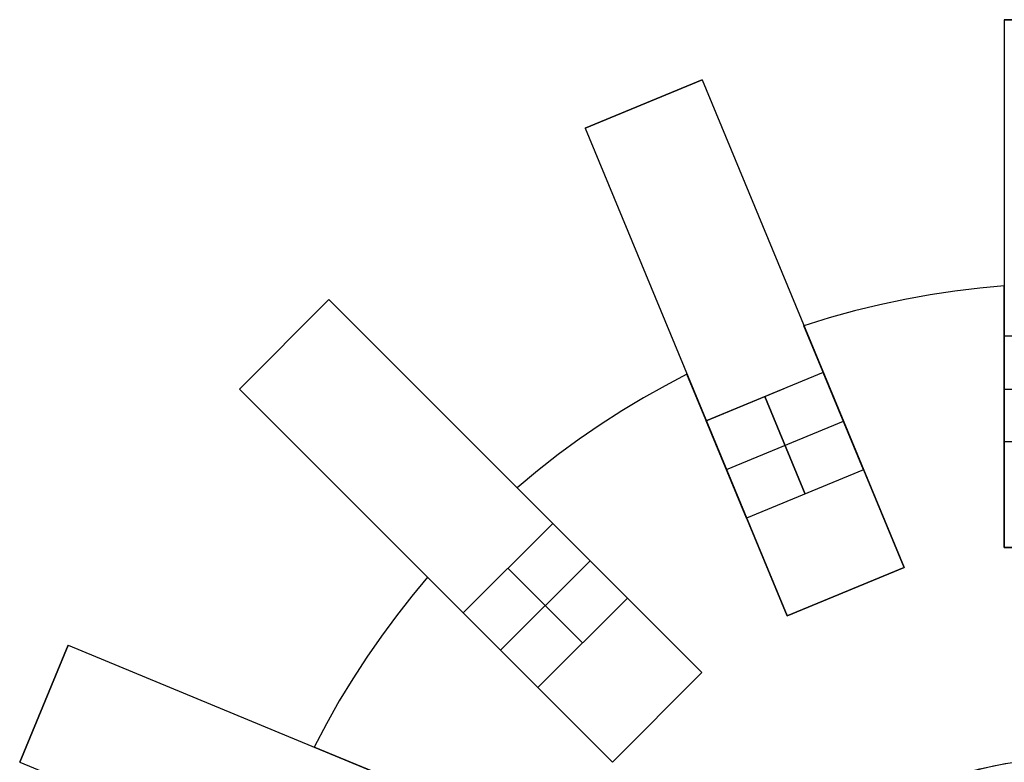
# Model space of a CAD drawing. Header units: millimetres. Extents: x 625 to 835, y 1649 to 1859.
# Tile 4 of 9: x 631 to 724, y 1789 to 1859. Entities that reach past the tile are written whole.
import ezdxf

# ---------------------------------------------------------------- set-up
doc = ezdxf.new("R2010")
doc.units = ezdxf.units.MM

msp = doc.modelspace()

# ---------------------------------------------------------------- linework, layer by layer
at = {"extrusion": (1, 0, 0)}
for points in [[(1859, -304.005), (1859, -20.005)], [(1859, -20.005), (1858.983, -18.981), (1858.93, -17.958), (1858.843, -16.937), (1858.721, -15.92), (1858.564, -14.908), (1858.373, -13.901), (1858.147, -12.902), (1857.888, -11.911), (1857.594, -10.93), (1857.268, -9.959), (1856.908, -8.999), (1856.516, -8.053), (1856.092, -7.12), (1855.637, -6.203), (1855.15, -5.302), (1854.633, -4.417), (1854.085, -3.551), (1853.509, -2.705), (1852.904, -1.878), (1852.271, -1.072), (1851.611, -0.289), (1850.925, 0.472), (1850.213, 1.208), (1849.477, 1.92), (1848.716, 2.606), (1847.933, 3.266), (1847.127, 3.899), (1846.3, 4.504), (1845.454, 5.08), (1844.588, 5.628), (1843.703, 6.145), (1842.802, 6.632), (1841.885, 7.087), (1840.952, 7.511), (1840.006, 7.903), (1839.046, 8.263), (1838.075, 8.589), (1837.094, 8.883), (1836.103, 9.142), (1835.104, 9.368), (1834.097, 9.559), (1833.085, 9.716), (1832.068, 9.838), (1831.047, 9.925), (1830.024, 9.978), (1829, 9.995)], [(1829, -334.005), (1830.024, -333.988), (1831.047, -333.935), (1832.068, -333.848), (1833.085, -333.726), (1834.097, -333.569), (1835.104, -333.378), (1836.103, -333.152), (1837.094, -332.893), (1838.075, -332.599), (1839.046, -332.273), (1840.006, -331.913), (1840.952, -331.521), (1841.885, -331.097), (1842.802, -330.642), (1843.703, -330.155), (1844.588, -329.638), (1845.454, -329.09), (1846.3, -328.514), (1847.127, -327.909), (1847.933, -327.276), (1848.716, -326.616), (1849.477, -325.93), (1850.213, -325.218), (1850.925, -324.482), (1851.611, -323.721), (1852.271, -322.938), (1852.904, -322.132), (1853.509, -321.305), (1854.085, -320.459), (1854.633, -319.593), (1855.15, -318.708), (1855.637, -317.807), (1856.092, -316.89), (1856.516, -315.957), (1856.908, -315.011), (1857.268, -314.051), (1857.594, -313.08), (1857.888, -312.099), (1858.147, -311.108), (1858.373, -310.109), (1858.564, -309.102), (1858.721, -308.09), (1858.843, -307.073), (1858.93, -306.052), (1858.983, -305.029), (1859, -304.005)], [(1853.303, -20.005), (1853.303, -304.005)], [(1851.007, -304.005), (1851.007, -20.005)], [(1848.711, -304.005), (1848.711, -20.005)], [(1834, 9.575), (1834, -333.585)], [(1833.775, -324.005), (1833.775, -312.005)], [(1833.775, -12.005), (1833.775, -0.005)], [(1832.489, -20.005), (1832.489, -304.005)], [(1830.206, 9.575), (1830.206, -333.585)], [(1829.998, -324.005), (1829.998, -312.005)], [(1829.998, -12.005), (1829.998, -0.005)], [(1828.246, -304.005), (1828.246, -20.005)], [(1825.614, 9.575), (1825.614, -333.585)], [(1825.406, -324.005), (1825.406, -312.005)], [(1825.406, -12.005), (1825.406, -0.005)], [(1824.004, -304.005), (1824.004, -20.005)], [(1819, 9.995), (1818.659, 9.989), (1818.318, 9.972), (1817.977, 9.943), (1817.638, 9.902), (1817.301, 9.85), (1816.965, 9.786), (1816.632, 9.711), (1816.302, 9.624), (1815.975, 9.526), (1815.651, 9.418), (1815.331, 9.298), (1815.016, 9.167), (1814.705, 9.026), (1814.399, 8.874), (1814.099, 8.712), (1813.804, 8.539), (1813.515, 8.357), (1813.233, 8.165), (1812.958, 7.963), (1812.689, 7.752), (1812.428, 7.532), (1812.174, 7.303), (1811.929, 7.066), (1811.692, 6.821), (1811.463, 6.567), (1811.243, 6.306), (1811.032, 6.037), (1810.83, 5.762), (1810.638, 5.48), (1810.456, 5.191), (1810.283, 4.896), (1810.121, 4.596), (1809.969, 4.29), (1809.828, 3.979), (1809.697, 3.664), (1809.577, 3.344), (1809.469, 3.02), (1809.371, 2.693), (1809.284, 2.363), (1809.209, 2.03), (1809.145, 1.694), (1809.093, 1.357), (1809.052, 1.018), (1809.023, 0.677), (1809.006, 0.336), (1809, -0.005)], [(1809, -324.005), (1809.006, -324.346), (1809.023, -324.687), (1809.052, -325.028), (1809.093, -325.367), (1809.145, -325.704), (1809.209, -326.04), (1809.284, -326.373), (1809.371, -326.703), (1809.469, -327.03), (1809.577, -327.354), (1809.697, -327.674), (1809.828, -327.989), (1809.969, -328.3), (1810.121, -328.606), (1810.283, -328.906), (1810.456, -329.201), (1810.638, -329.49), (1810.83, -329.772), (1811.032, -330.047), (1811.243, -330.316), (1811.463, -330.577), (1811.692, -330.831), (1811.929, -331.076), (1812.174, -331.313), (1812.428, -331.542), (1812.689, -331.762), (1812.958, -331.973), (1813.233, -332.175), (1813.515, -332.367), (1813.804, -332.549), (1814.099, -332.722), (1814.399, -332.884), (1814.705, -333.036), (1815.016, -333.177), (1815.331, -333.308), (1815.651, -333.428), (1815.975, -333.536), (1816.302, -333.634), (1816.632, -333.721), (1816.965, -333.796), (1817.301, -333.86), (1817.638, -333.912), (1817.977, -333.953), (1818.318, -333.982), (1818.659, -333.999), (1819, -334.005)], [(1814.811, 9.575), (1814.811, -333.585)], [(1814.652, -324.005), (1814.652, -312.005)], [(1814.652, -12.005), (1814.652, -0.005)], [(1809, -12.005), (1809, -312.005)], [(1807.109, -312.005), (1807.109, -12.005)], [(1806.326, 9.575), (1806.326, -333.585)], [(1806.167, -324.005), (1806.167, -312.005)], [(1806.167, -12.005), (1806.167, -0.005)], [(1804.813, -12.005), (1804.813, -312.005)], [(1802.517, -12.005), (1802.517, -312.005)], [(1799.725, -20.005), (1799.725, -304.005)], [(1797.134, -312.005), (1797.134, -12.005)], [(1794.182, -304.005), (1794.182, -20.005)], [(1792.891, -12.005), (1792.891, -312.005)], [(1790.158, 9.575), (1790.158, -333.585)], [(1790.072, -324.005), (1790.072, -312.005)], [(1790.072, -12.005), (1790.072, -0.005)], [(1788.638, -304.005), (1788.638, -20.005)], [(1788.648, -12.005), (1788.648, -312.005)]]:
    msp.add_lwpolyline(points, dxfattribs=at)
for points in [[(736, 1859), (724, 1859)], [(736, 1859), (724, 1859)], [(724, 1859), (736, 1859)], [(724, 1859), (724, 1809)], [(695.362, 1853.303), (684.275, 1848.711)], [(695.362, 1853.303), (684.275, 1848.711)], [(684.275, 1848.711), (695.362, 1853.303)], [(695.362, 1853.303), (714.496, 1807.109)], [(684.275, 1848.711), (703.409, 1802.517)], [(724, 1833.775), (721.672, 1833.565), (719.325, 1833.285), (716.962, 1832.93), (714.585, 1832.501), (712.199, 1831.994), (709.806, 1831.409), (707.41, 1830.744), (705.015, 1829.998)], [(724, 1833.775), (721.672, 1833.565), (719.325, 1833.285), (716.962, 1832.93), (714.585, 1832.501), (712.199, 1831.994), (709.806, 1831.409), (707.41, 1830.744), (705.015, 1829.998)], [(724, 1833.775), (721.672, 1833.565), (719.325, 1833.285), (716.962, 1832.93), (714.585, 1832.501), (712.199, 1831.994), (709.806, 1831.409), (707.41, 1830.744), (705.015, 1829.998)], [(724, 1833.775), (721.672, 1833.565), (719.325, 1833.285), (716.962, 1832.93), (714.585, 1832.501), (712.199, 1831.994), (709.806, 1831.409), (707.41, 1830.744), (705.015, 1829.998)], [(724, 1833.775), (721.672, 1833.565), (719.325, 1833.285), (716.962, 1832.93), (714.585, 1832.501), (712.199, 1831.994), (709.806, 1831.409), (707.41, 1830.744), (705.015, 1829.998)], [(724, 1833.775), (721.672, 1833.565), (719.325, 1833.285), (716.962, 1832.93), (714.585, 1832.501), (712.199, 1831.994), (709.806, 1831.409), (707.41, 1830.744), (705.015, 1829.998)], [(724, 1824), (724, 1833.775)], [(724, 1824), (724, 1833.775)], [(724, 1824), (724, 1833.775)], [(724, 1824), (724, 1833.775)], [(659.996, 1832.489), (651.511, 1824.004)], [(659.996, 1832.489), (651.511, 1824.004)], [(651.511, 1824.004), (659.996, 1832.489)], [(659.996, 1832.489), (695.352, 1797.134)], [(705.015, 1829.998), (708.755, 1820.968)], [(708.755, 1820.968), (705.015, 1829.998)], [(705.015, 1829.998), (708.755, 1820.968)], [(708.755, 1820.968), (705.015, 1829.998)], [(724, 1829), (724, 1819)], [(724, 1819), (724, 1829)], [(736, 1829), (724, 1829)], [(736, 1829), (724, 1829)], [(693.928, 1825.406), (691.858, 1824.322), (689.797, 1823.164), (687.749, 1821.933), (685.718, 1820.626), (683.707, 1819.245), (681.72, 1817.789), (679.761, 1816.258), (677.833, 1814.652)], [(693.928, 1825.406), (691.858, 1824.322), (689.797, 1823.164), (687.749, 1821.933), (685.718, 1820.626), (683.707, 1819.245), (681.72, 1817.789), (679.761, 1816.258), (677.833, 1814.652)], [(693.928, 1825.406), (691.858, 1824.322), (689.797, 1823.164), (687.749, 1821.933), (685.718, 1820.626), (683.707, 1819.245), (681.72, 1817.789), (679.761, 1816.258), (677.833, 1814.652)], [(693.928, 1825.406), (691.858, 1824.322), (689.797, 1823.164), (687.749, 1821.933), (685.718, 1820.626), (683.707, 1819.245), (681.72, 1817.789), (679.761, 1816.258), (677.833, 1814.652)], [(693.928, 1825.406), (691.858, 1824.322), (689.797, 1823.164), (687.749, 1821.933), (685.718, 1820.626), (683.707, 1819.245), (681.72, 1817.789), (679.761, 1816.258), (677.833, 1814.652)], [(693.928, 1825.406), (691.858, 1824.322), (689.797, 1823.164), (687.749, 1821.933), (685.718, 1820.626), (683.707, 1819.245), (681.72, 1817.789), (679.761, 1816.258), (677.833, 1814.652)], [(697.669, 1816.375), (693.928, 1825.406)], [(697.669, 1816.375), (693.928, 1825.406)], [(697.669, 1816.375), (693.928, 1825.406)], [(697.669, 1816.375), (693.928, 1825.406)], [(706.842, 1825.587), (695.755, 1820.995)], [(706.842, 1825.587), (695.755, 1820.995)], [(710.669, 1816.348), (706.842, 1825.587)], [(706.842, 1825.587), (710.669, 1816.348)], [(651.511, 1824.004), (686.866, 1788.648)], [(695.755, 1820.995), (703.147, 1824.056)], [(701.299, 1823.291), (705.126, 1814.052)], [(705.126, 1814.052), (701.299, 1823.291)], [(724, 1809), (724, 1824)], [(724, 1809), (724, 1824)], [(724, 1809), (724, 1824)], [(724, 1809), (724, 1824)], [(724, 1824), (736, 1824)], [(724, 1824), (736, 1824)], [(695.755, 1820.995), (699.582, 1811.756)], [(699.582, 1811.756), (695.755, 1820.995)], [(697.669, 1816.375), (708.755, 1820.968)], [(697.669, 1816.375), (708.755, 1820.968)], [(708.755, 1820.968), (714.496, 1807.109)], [(714.496, 1807.109), (708.755, 1820.968)], [(708.755, 1820.968), (714.496, 1807.109)], [(714.496, 1807.109), (708.755, 1820.968)], [(736, 1819), (724, 1819)], [(736, 1819), (724, 1819)], [(703.409, 1802.517), (697.669, 1816.375)], [(703.409, 1802.517), (697.669, 1816.375)], [(703.409, 1802.517), (697.669, 1816.375)], [(703.409, 1802.517), (697.669, 1816.375)], [(710.669, 1816.348), (699.582, 1811.756)], [(710.669, 1816.348), (699.582, 1811.756)], [(677.833, 1814.652), (684.745, 1807.74)], [(684.745, 1807.74), (677.833, 1814.652)], [(677.833, 1814.652), (684.745, 1807.74)], [(684.745, 1807.74), (677.833, 1814.652)], [(681.21, 1811.276), (672.724, 1802.79)], [(681.21, 1811.276), (672.724, 1802.79)], [(688.281, 1804.205), (681.21, 1811.276)], [(681.21, 1811.276), (688.281, 1804.205)], [(736, 1809), (724, 1809)], [(736, 1809), (724, 1809)], [(736, 1809), (724, 1809)], [(724, 1809), (736, 1809)], [(724, 1809), (736, 1809)], [(676.26, 1799.255), (684.745, 1807.74)], [(676.26, 1799.255), (684.745, 1807.74)], [(684.745, 1807.74), (695.352, 1797.134)], [(695.352, 1797.134), (684.745, 1807.74)], [(684.745, 1807.74), (695.352, 1797.134)], [(695.352, 1797.134), (684.745, 1807.74)], [(676.967, 1807.033), (684.038, 1799.962)], [(684.038, 1799.962), (676.967, 1807.033)], [(703.409, 1802.517), (714.496, 1807.109)], [(714.496, 1807.109), (703.409, 1802.517)], [(714.496, 1807.109), (703.409, 1802.517)], [(714.496, 1807.109), (703.409, 1802.517)], [(703.409, 1802.517), (714.496, 1807.109)], [(669.348, 1806.167), (667.85, 1804.373), (666.389, 1802.514), (664.968, 1800.593), (663.592, 1798.609), (662.262, 1796.563), (660.984, 1794.457), (659.76, 1792.293), (658.594, 1790.072)], [(669.348, 1806.167), (667.85, 1804.373), (666.389, 1802.514), (664.968, 1800.593), (663.592, 1798.609), (662.262, 1796.563), (660.984, 1794.457), (659.76, 1792.293), (658.594, 1790.072)], [(669.348, 1806.167), (667.85, 1804.373), (666.389, 1802.514), (664.968, 1800.593), (663.592, 1798.609), (662.262, 1796.563), (660.984, 1794.457), (659.76, 1792.293), (658.594, 1790.072)], [(669.348, 1806.167), (667.85, 1804.373), (666.389, 1802.514), (664.968, 1800.593), (663.592, 1798.609), (662.262, 1796.563), (660.984, 1794.457), (659.76, 1792.293), (658.594, 1790.072)], [(669.348, 1806.167), (667.85, 1804.373), (666.389, 1802.514), (664.968, 1800.593), (663.592, 1798.609), (662.262, 1796.563), (660.984, 1794.457), (659.76, 1792.293), (658.594, 1790.072)], [(669.348, 1806.167), (667.85, 1804.373), (666.389, 1802.514), (664.968, 1800.593), (663.592, 1798.609), (662.262, 1796.563), (660.984, 1794.457), (659.76, 1792.293), (658.594, 1790.072)], [(676.26, 1799.255), (669.348, 1806.167)], [(676.26, 1799.255), (669.348, 1806.167)], [(676.26, 1799.255), (669.348, 1806.167)], [(676.26, 1799.255), (669.348, 1806.167)], [(688.281, 1804.205), (679.795, 1795.719)], [(688.281, 1804.205), (679.795, 1795.719)], [(672.724, 1802.79), (679.795, 1795.719)], [(679.795, 1795.719), (672.724, 1802.79)], [(635.289, 1799.725), (630.697, 1788.638)], [(635.289, 1799.725), (630.697, 1788.638)], [(630.697, 1788.638), (635.289, 1799.725)], [(635.289, 1799.725), (681.483, 1780.591)], [(686.866, 1788.648), (676.26, 1799.255)], [(686.866, 1788.648), (676.26, 1799.255)], [(686.866, 1788.648), (676.26, 1799.255)], [(686.866, 1788.648), (676.26, 1799.255)], [(686.866, 1788.648), (695.352, 1797.134)], [(695.352, 1797.134), (686.866, 1788.648)], [(695.352, 1797.134), (686.866, 1788.648)], [(695.352, 1797.134), (686.866, 1788.648)], [(686.866, 1788.648), (695.352, 1797.134)], [(686.866, 1788.648), (695.352, 1797.134)], [(658.594, 1790.072), (667.625, 1786.331)], [(667.625, 1786.331), (658.594, 1790.072)], [(658.594, 1790.072), (667.625, 1786.331)], [(667.625, 1786.331), (658.594, 1790.072)], [(630.697, 1788.638), (676.891, 1769.504)]]:
    msp.add_lwpolyline(points)
at = {"extrusion": (0.92388, 0.382683, -3.29647e-15)}
msp.add_lwpolyline([(1416.126, 9.995), (1417.15, 9.978), (1418.173, 9.925), (1419.194, 9.838), (1420.211, 9.716), (1421.223, 9.559), (1422.229, 9.368), (1423.229, 9.142), (1424.22, 8.883), (1425.201, 8.589), (1426.172, 8.263), (1427.131, 7.903), (1428.078, 7.511), (1429.01, 7.087), (1429.928, 6.632), (1430.829, 6.145), (1431.713, 5.628), (1432.579, 5.08), (1433.426, 4.504), (1434.253, 3.899), (1435.058, 3.266), (1435.842, 2.606), (1436.602, 1.92), (1437.339, 1.208), (1438.051, 0.472), (1438.737, -0.289), (1439.397, -1.072), (1440.03, -1.878), (1440.635, -2.705), (1441.211, -3.551), (1441.758, -4.417), (1442.276, -5.302), (1442.762, -6.203), (1443.218, -7.12), (1443.642, -8.053), (1444.034, -8.999), (1444.394, -9.959), (1444.72, -10.93), (1445.013, -11.911), (1445.273, -12.902), (1445.498, -13.901), (1445.69, -14.908), (1445.846, -15.92), (1445.969, -16.937), (1446.056, -17.958), (1446.108, -18.981), (1446.126, -20.005)], dxfattribs=at)
at = {"extrusion": (0.92388, 0.382683, -7.04933e-15)}
msp.add_lwpolyline([(1446.126, -304.005), (1446.108, -305.029), (1446.056, -306.052), (1445.969, -307.073), (1445.846, -308.09), (1445.69, -309.102), (1445.498, -310.109), (1445.273, -311.108), (1445.013, -312.099), (1444.72, -313.08), (1444.394, -314.051), (1444.034, -315.011), (1443.642, -315.957), (1443.218, -316.89), (1442.762, -317.807), (1442.276, -318.708), (1441.758, -319.593), (1441.211, -320.459), (1440.635, -321.305), (1440.03, -322.132), (1439.397, -322.938), (1438.737, -323.721), (1438.051, -324.482), (1437.339, -325.218), (1436.602, -325.93), (1435.842, -326.616), (1435.058, -327.276), (1434.253, -327.909), (1433.426, -328.514), (1432.579, -329.09), (1431.713, -329.638), (1430.829, -330.155), (1429.928, -330.642), (1429.01, -331.097), (1428.078, -331.521), (1427.131, -331.913), (1426.172, -332.273), (1425.201, -332.599), (1424.22, -332.893), (1423.229, -333.152), (1422.229, -333.378), (1421.223, -333.569), (1420.211, -333.726), (1419.194, -333.848), (1418.173, -333.935), (1417.15, -333.988), (1416.126, -334.005)], dxfattribs=at)
at = {"extrusion": (0.92388, 0.382683, -8.07106e-16)}
msp.add_lwpolyline([(1446.126, -20.005), (1446.108, -18.981), (1446.056, -17.958), (1445.969, -16.937), (1445.846, -15.92), (1445.69, -14.908), (1445.498, -13.901), (1445.273, -12.902), (1445.013, -11.911), (1444.72, -10.93), (1444.394, -9.959), (1444.034, -8.999), (1443.642, -8.053), (1443.218, -7.12), (1442.762, -6.203), (1442.276, -5.302), (1441.758, -4.417), (1441.211, -3.551), (1440.635, -2.705), (1440.03, -1.878), (1439.397, -1.072), (1438.737, -0.289), (1438.051, 0.472), (1437.339, 1.208), (1436.602, 1.92), (1435.842, 2.606), (1435.058, 3.266), (1434.253, 3.899), (1433.426, 4.504), (1432.579, 5.08), (1431.713, 5.628), (1430.829, 6.145), (1429.928, 6.632), (1429.01, 7.087), (1428.078, 7.511), (1427.131, 7.903), (1426.172, 8.263), (1425.201, 8.589), (1424.22, 8.883), (1423.229, 9.142), (1422.229, 9.368), (1421.223, 9.559), (1420.211, 9.716), (1419.194, 9.838), (1418.173, 9.925), (1417.15, 9.978), (1416.126, 9.995)], dxfattribs=at)
at = {"extrusion": (0.92388, 0.382683, 1.42537e-15)}
msp.add_lwpolyline([(1416.126, -334.005), (1417.15, -333.988), (1418.173, -333.935), (1419.194, -333.848), (1420.211, -333.726), (1421.223, -333.569), (1422.229, -333.378), (1423.229, -333.152), (1424.22, -332.893), (1425.201, -332.599), (1426.172, -332.273), (1427.131, -331.913), (1428.078, -331.521), (1429.01, -331.097), (1429.928, -330.642), (1430.829, -330.155), (1431.713, -329.638), (1432.579, -329.09), (1433.426, -328.514), (1434.253, -327.909), (1435.058, -327.276), (1435.842, -326.616), (1436.602, -325.93), (1437.339, -325.218), (1438.051, -324.482), (1438.737, -323.721), (1439.397, -322.938), (1440.03, -322.132), (1440.635, -321.305), (1441.211, -320.459), (1441.758, -319.593), (1442.276, -318.708), (1442.762, -317.807), (1443.218, -316.89), (1443.642, -315.957), (1444.034, -315.011), (1444.394, -314.051), (1444.72, -313.08), (1445.013, -312.099), (1445.273, -311.108), (1445.498, -310.109), (1445.69, -309.102), (1445.846, -308.09), (1445.969, -307.073), (1446.056, -306.052), (1446.108, -305.029), (1446.126, -304.005)], dxfattribs=at)
at = {"extrusion": (0.92388, 0.382683, -3.89857e-15)}
msp.add_lwpolyline([(1446.126, -20.005), (1446.108, -18.981), (1446.056, -17.958), (1445.969, -16.937), (1445.846, -15.92), (1445.69, -14.908), (1445.498, -13.901), (1445.273, -12.902), (1445.013, -11.911), (1444.72, -10.93), (1444.394, -9.959), (1444.034, -8.999), (1443.642, -8.053), (1443.218, -7.12), (1442.762, -6.203), (1442.276, -5.302), (1441.758, -4.417), (1441.211, -3.551), (1440.635, -2.705), (1440.03, -1.878), (1439.397, -1.072), (1438.737, -0.289), (1438.051, 0.472), (1437.339, 1.208), (1436.602, 1.92), (1435.842, 2.606), (1435.058, 3.266), (1434.253, 3.899), (1433.426, 4.504), (1432.579, 5.08), (1431.713, 5.628), (1430.829, 6.145), (1429.928, 6.632), (1429.01, 7.087), (1428.078, 7.511), (1427.131, 7.903), (1426.172, 8.263), (1425.201, 8.589), (1424.22, 8.883), (1423.229, 9.142), (1422.229, 9.368), (1421.223, 9.559), (1420.211, 9.716), (1419.194, 9.838), (1418.173, 9.925), (1417.15, 9.978), (1416.126, 9.995)], dxfattribs=at)
at = {"extrusion": (0.92388, 0.382683, -1.06705e-15)}
msp.add_lwpolyline([(1416.126, -334.005), (1417.15, -333.988), (1418.173, -333.935), (1419.194, -333.848), (1420.211, -333.726), (1421.223, -333.569), (1422.229, -333.378), (1423.229, -333.152), (1424.22, -332.893), (1425.201, -332.599), (1426.172, -332.273), (1427.131, -331.913), (1428.078, -331.521), (1429.01, -331.097), (1429.928, -330.642), (1430.829, -330.155), (1431.713, -329.638), (1432.579, -329.09), (1433.426, -328.514), (1434.253, -327.909), (1435.058, -327.276), (1435.842, -326.616), (1436.602, -325.93), (1437.339, -325.218), (1438.051, -324.482), (1438.737, -323.721), (1439.397, -322.938), (1440.03, -322.132), (1440.635, -321.305), (1441.211, -320.459), (1441.758, -319.593), (1442.276, -318.708), (1442.762, -317.807), (1443.218, -316.89), (1443.642, -315.957), (1444.034, -315.011), (1444.394, -314.051), (1444.72, -313.08), (1445.013, -312.099), (1445.273, -311.108), (1445.498, -310.109), (1445.69, -309.102), (1445.846, -308.09), (1445.969, -307.073), (1446.056, -306.052), (1446.108, -305.029), (1446.126, -304.005)], dxfattribs=at)
at = {"extrusion": (0.707107, 0.707107, 1.85936e-15)}
msp.add_lwpolyline([(799.077, 9.995), (800.102, 9.978), (801.125, 9.925), (802.145, 9.838), (803.162, 9.716), (804.175, 9.559), (805.181, 9.368), (806.18, 9.142), (807.171, 8.883), (808.153, 8.589), (809.124, 8.263), (810.083, 7.903), (811.029, 7.511), (811.962, 7.087), (812.879, 6.632), (813.781, 6.145), (814.665, 5.628), (815.531, 5.08), (816.378, 4.504), (817.204, 3.899), (818.01, 3.266), (818.793, 2.606), (819.554, 1.92), (820.291, 1.208), (821.002, 0.472), (821.689, -0.289), (822.349, -1.072), (822.981, -1.878), (823.586, -2.705), (824.163, -3.551), (824.71, -4.417), (825.227, -5.302), (825.714, -6.203), (826.17, -7.12), (826.594, -8.053), (826.986, -8.999), (827.345, -9.959), (827.672, -10.93), (827.965, -11.911), (828.224, -12.902), (828.45, -13.901), (828.641, -14.908), (828.798, -15.92), (828.92, -16.937), (829.007, -17.958), (829.06, -18.981), (829.077, -20.005)], dxfattribs=at)
at = {"extrusion": (-0.707107, -0.707107, 0)}
msp.add_lwpolyline([(-829.077, -304.005), (-829.06, -305.029), (-829.007, -306.052), (-828.92, -307.073), (-828.798, -308.09), (-828.641, -309.102), (-828.45, -310.109), (-828.224, -311.108), (-827.965, -312.099), (-827.672, -313.08), (-827.345, -314.051), (-826.986, -315.011), (-826.594, -315.957), (-826.17, -316.89), (-825.714, -317.807), (-825.227, -318.708), (-824.71, -319.593), (-824.163, -320.459), (-823.586, -321.305), (-822.981, -322.132), (-822.349, -322.938), (-821.689, -323.721), (-821.002, -324.482), (-820.291, -325.218), (-819.554, -325.93), (-818.793, -326.616), (-818.01, -327.276), (-817.204, -327.909), (-816.378, -328.514), (-815.531, -329.09), (-814.665, -329.638), (-813.781, -330.155), (-812.879, -330.642), (-811.962, -331.097), (-811.029, -331.521), (-810.083, -331.913), (-809.124, -332.273), (-808.153, -332.599), (-807.171, -332.893), (-806.18, -333.152), (-805.181, -333.378), (-804.175, -333.569), (-803.162, -333.726), (-802.145, -333.848), (-801.125, -333.935), (-800.102, -333.988), (-799.077, -334.005)], dxfattribs=at)
at = {"extrusion": (0.707107, 0.707107, 0)}
msp.add_lwpolyline([(829.077, -20.005), (829.06, -18.981), (829.007, -17.958), (828.92, -16.937), (828.798, -15.92), (828.641, -14.908), (828.45, -13.901), (828.224, -12.902), (827.965, -11.911), (827.672, -10.93), (827.345, -9.959), (826.986, -8.999), (826.594, -8.053), (826.17, -7.12), (825.714, -6.203), (825.227, -5.302), (824.71, -4.417), (824.163, -3.551), (823.586, -2.705), (822.981, -1.878), (822.349, -1.072), (821.689, -0.289), (821.002, 0.472), (820.291, 1.208), (819.554, 1.92), (818.793, 2.606), (818.01, 3.266), (817.204, 3.899), (816.378, 4.504), (815.531, 5.08), (814.665, 5.628), (813.781, 6.145), (812.879, 6.632), (811.962, 7.087), (811.029, 7.511), (810.083, 7.903), (809.124, 8.263), (808.153, 8.589), (807.171, 8.883), (806.18, 9.142), (805.181, 9.368), (804.175, 9.559), (803.162, 9.716), (802.145, 9.838), (801.125, 9.925), (800.102, 9.978), (799.077, 9.995)], dxfattribs=at)
at = {"extrusion": (0.707107, 0.707107, 3.61607e-15)}
msp.add_lwpolyline([(799.077, -334.005), (800.102, -333.988), (801.125, -333.935), (802.145, -333.848), (803.162, -333.726), (804.175, -333.569), (805.181, -333.378), (806.18, -333.152), (807.171, -332.893), (808.153, -332.599), (809.124, -332.273), (810.083, -331.913), (811.029, -331.521), (811.962, -331.097), (812.879, -330.642), (813.781, -330.155), (814.665, -329.638), (815.531, -329.09), (816.378, -328.514), (817.204, -327.909), (818.01, -327.276), (818.793, -326.616), (819.554, -325.93), (820.291, -325.218), (821.002, -324.482), (821.689, -323.721), (822.349, -322.938), (822.981, -322.132), (823.586, -321.305), (824.163, -320.459), (824.71, -319.593), (825.227, -318.708), (825.714, -317.807), (826.17, -316.89), (826.594, -315.957), (826.986, -315.011), (827.345, -314.051), (827.672, -313.08), (827.965, -312.099), (828.224, -311.108), (828.45, -310.109), (828.641, -309.102), (828.798, -308.09), (828.92, -307.073), (829.007, -306.052), (829.06, -305.029), (829.077, -304.005)], dxfattribs=at)
at = {"extrusion": (0.707107, 0.707107, -5.33681e-15)}
msp.add_lwpolyline([(829.077, -20.005), (829.06, -18.981), (829.007, -17.958), (828.92, -16.937), (828.798, -15.92), (828.641, -14.908), (828.45, -13.901), (828.224, -12.902), (827.965, -11.911), (827.672, -10.93), (827.345, -9.959), (826.986, -8.999), (826.594, -8.053), (826.17, -7.12), (825.714, -6.203), (825.227, -5.302), (824.71, -4.417), (824.163, -3.551), (823.586, -2.705), (822.981, -1.878), (822.349, -1.072), (821.689, -0.289), (821.002, 0.472), (820.291, 1.208), (819.554, 1.92), (818.793, 2.606), (818.01, 3.266), (817.204, 3.899), (816.378, 4.504), (815.531, 5.08), (814.665, 5.628), (813.781, 6.145), (812.879, 6.632), (811.962, 7.087), (811.029, 7.511), (810.083, 7.903), (809.124, 8.263), (808.153, 8.589), (807.171, 8.883), (806.18, 9.142), (805.181, 9.368), (804.175, 9.559), (803.162, 9.716), (802.145, 9.838), (801.125, 9.925), (800.102, 9.978), (799.077, 9.995)], dxfattribs=at)
at = {"extrusion": (0.707107, 0.707107, 4.57441e-15)}
msp.add_lwpolyline([(799.077, -334.005), (800.102, -333.988), (801.125, -333.935), (802.145, -333.848), (803.162, -333.726), (804.175, -333.569), (805.181, -333.378), (806.18, -333.152), (807.171, -332.893), (808.153, -332.599), (809.124, -332.273), (810.083, -331.913), (811.029, -331.521), (811.962, -331.097), (812.879, -330.642), (813.781, -330.155), (814.665, -329.638), (815.531, -329.09), (816.378, -328.514), (817.204, -327.909), (818.01, -327.276), (818.793, -326.616), (819.554, -325.93), (820.291, -325.218), (821.002, -324.482), (821.689, -323.721), (822.349, -322.938), (822.981, -322.132), (823.586, -321.305), (824.163, -320.459), (824.71, -319.593), (825.227, -318.708), (825.714, -317.807), (826.17, -316.89), (826.594, -315.957), (826.986, -315.011), (827.345, -314.051), (827.672, -313.08), (827.965, -312.099), (828.224, -311.108), (828.45, -310.109), (828.641, -309.102), (828.798, -308.09), (828.92, -307.073), (829.007, -306.052), (829.06, -305.029), (829.077, -304.005)], dxfattribs=at)
at = {"extrusion": (0.92388, 0.382683, 3.1562e-14)}
msp.add_lwpolyline([(1396.126, -0.005), (1396.132, 0.336), (1396.149, 0.677), (1396.178, 1.018), (1396.219, 1.357), (1396.271, 1.694), (1396.335, 2.03), (1396.41, 2.363), (1396.497, 2.693), (1396.594, 3.02), (1396.703, 3.344), (1396.823, 3.664), (1396.954, 3.979), (1397.095, 4.29), (1397.247, 4.596), (1397.409, 4.896), (1397.582, 5.191), (1397.764, 5.48), (1397.956, 5.762), (1398.158, 6.037), (1398.369, 6.306), (1398.589, 6.567), (1398.817, 6.821), (1399.055, 7.066), (1399.3, 7.303), (1399.554, 7.532), (1399.815, 7.752), (1400.083, 7.963), (1400.359, 8.165), (1400.641, 8.357), (1400.93, 8.539), (1401.225, 8.712), (1401.525, 8.874), (1401.831, 9.026), (1402.142, 9.167), (1402.457, 9.298), (1402.777, 9.418), (1403.101, 9.526), (1403.428, 9.624), (1403.758, 9.711), (1404.091, 9.786), (1404.427, 9.85), (1404.764, 9.902), (1405.103, 9.943), (1405.443, 9.972), (1405.784, 9.989), (1406.126, 9.995)], dxfattribs=at)
at = {"extrusion": (0.92388, 0.382683, -2.71875e-14)}
msp.add_lwpolyline([(1396.126, -324.005), (1396.132, -324.346), (1396.149, -324.687), (1396.178, -325.028), (1396.219, -325.367), (1396.271, -325.704), (1396.335, -326.04), (1396.41, -326.373), (1396.497, -326.703), (1396.594, -327.03), (1396.703, -327.354), (1396.823, -327.674), (1396.954, -327.989), (1397.095, -328.3), (1397.247, -328.606), (1397.409, -328.906), (1397.582, -329.201), (1397.764, -329.49), (1397.956, -329.772), (1398.158, -330.047), (1398.369, -330.316), (1398.589, -330.577), (1398.817, -330.831), (1399.055, -331.076), (1399.3, -331.313), (1399.554, -331.542), (1399.815, -331.762), (1400.083, -331.973), (1400.359, -332.175), (1400.641, -332.367), (1400.93, -332.549), (1401.225, -332.722), (1401.525, -332.884), (1401.831, -333.036), (1402.142, -333.177), (1402.457, -333.308), (1402.777, -333.428), (1403.101, -333.536), (1403.428, -333.634), (1403.758, -333.721), (1404.091, -333.796), (1404.427, -333.86), (1404.764, -333.912), (1405.103, -333.953), (1405.443, -333.982), (1405.784, -333.999), (1406.126, -334.005)], dxfattribs=at)
msp.add_lwpolyline([(1396.126, -324.005), (1396.132, -324.346), (1396.149, -324.687), (1396.178, -325.028), (1396.219, -325.367), (1396.271, -325.704), (1396.335, -326.04), (1396.41, -326.373), (1396.497, -326.703), (1396.594, -327.03), (1396.703, -327.354), (1396.823, -327.674), (1396.954, -327.989), (1397.095, -328.3), (1397.247, -328.606), (1397.409, -328.906), (1397.582, -329.201), (1397.764, -329.49), (1397.956, -329.772), (1398.158, -330.047), (1398.369, -330.316), (1398.589, -330.577), (1398.817, -330.831), (1399.055, -331.076), (1399.3, -331.313), (1399.554, -331.542), (1399.815, -331.762), (1400.083, -331.973), (1400.359, -332.175), (1400.641, -332.367), (1400.93, -332.549), (1401.225, -332.722), (1401.525, -332.884), (1401.831, -333.036), (1402.142, -333.177), (1402.457, -333.308), (1402.777, -333.428), (1403.101, -333.536), (1403.428, -333.634), (1403.758, -333.721), (1404.091, -333.796), (1404.427, -333.86), (1404.764, -333.912), (1405.103, -333.953), (1405.443, -333.982), (1405.784, -333.999), (1406.126, -334.005)], dxfattribs=at)
at = {"extrusion": (0.92388, 0.382683, -8.67002e-15)}
msp.add_lwpolyline([(1406.126, 9.995), (1405.784, 9.989), (1405.443, 9.972), (1405.103, 9.943), (1404.764, 9.902), (1404.427, 9.85), (1404.091, 9.786), (1403.758, 9.711), (1403.428, 9.624), (1403.101, 9.526), (1402.777, 9.418), (1402.457, 9.298), (1402.142, 9.167), (1401.831, 9.026), (1401.525, 8.874), (1401.225, 8.712), (1400.93, 8.539), (1400.641, 8.357), (1400.359, 8.165), (1400.083, 7.963), (1399.815, 7.752), (1399.554, 7.532), (1399.3, 7.303), (1399.055, 7.066), (1398.817, 6.821), (1398.589, 6.567), (1398.369, 6.306), (1398.158, 6.037), (1397.956, 5.762), (1397.764, 5.48), (1397.582, 5.191), (1397.409, 4.896), (1397.247, 4.596), (1397.095, 4.29), (1396.954, 3.979), (1396.823, 3.664), (1396.703, 3.344), (1396.594, 3.02), (1396.497, 2.693), (1396.41, 2.363), (1396.335, 2.03), (1396.271, 1.694), (1396.219, 1.357), (1396.178, 1.018), (1396.149, 0.677), (1396.132, 0.336), (1396.126, -0.005)], dxfattribs=at)
at = {"extrusion": (0.92388, 0.382683, -1.8502e-14)}
msp.add_lwpolyline([(1396.126, -324.005), (1396.132, -324.346), (1396.149, -324.687), (1396.178, -325.028), (1396.219, -325.367), (1396.271, -325.704), (1396.335, -326.04), (1396.41, -326.373), (1396.497, -326.703), (1396.594, -327.03), (1396.703, -327.354), (1396.823, -327.674), (1396.954, -327.989), (1397.095, -328.3), (1397.247, -328.606), (1397.409, -328.906), (1397.582, -329.201), (1397.764, -329.49), (1397.956, -329.772), (1398.158, -330.047), (1398.369, -330.316), (1398.589, -330.577), (1398.817, -330.831), (1399.055, -331.076), (1399.3, -331.313), (1399.554, -331.542), (1399.815, -331.762), (1400.083, -331.973), (1400.359, -332.175), (1400.641, -332.367), (1400.93, -332.549), (1401.225, -332.722), (1401.525, -332.884), (1401.831, -333.036), (1402.142, -333.177), (1402.457, -333.308), (1402.777, -333.428), (1403.101, -333.536), (1403.428, -333.634), (1403.758, -333.721), (1404.091, -333.796), (1404.427, -333.86), (1404.764, -333.912), (1405.103, -333.953), (1405.443, -333.982), (1405.784, -333.999), (1406.126, -334.005)], dxfattribs=at)
at = {"extrusion": (0.92388, 0.382683, 7.99893e-15)}
msp.add_lwpolyline([(1406.126, 9.995), (1405.784, 9.989), (1405.443, 9.972), (1405.103, 9.943), (1404.764, 9.902), (1404.427, 9.85), (1404.091, 9.786), (1403.758, 9.711), (1403.428, 9.624), (1403.101, 9.526), (1402.777, 9.418), (1402.457, 9.298), (1402.142, 9.167), (1401.831, 9.026), (1401.525, 8.874), (1401.225, 8.712), (1400.93, 8.539), (1400.641, 8.357), (1400.359, 8.165), (1400.083, 7.963), (1399.815, 7.752), (1399.554, 7.532), (1399.3, 7.303), (1399.055, 7.066), (1398.817, 6.821), (1398.589, 6.567), (1398.369, 6.306), (1398.158, 6.037), (1397.956, 5.762), (1397.764, 5.48), (1397.582, 5.191), (1397.409, 4.896), (1397.247, 4.596), (1397.095, 4.29), (1396.954, 3.979), (1396.823, 3.664), (1396.703, 3.344), (1396.594, 3.02), (1396.497, 2.693), (1396.41, 2.363), (1396.335, 2.03), (1396.271, 1.694), (1396.219, 1.357), (1396.178, 1.018), (1396.149, 0.677), (1396.132, 0.336), (1396.126, -0.005)], dxfattribs=at)
at = {"extrusion": (0.707107, 0.707107, -1.37232e-14)}
for points in [[(779.077, -0.005), (779.083, 0.336), (779.101, 0.677), (779.13, 1.018), (779.17, 1.357), (779.223, 1.694), (779.287, 2.03), (779.362, 2.363), (779.448, 2.693), (779.546, 3.02), (779.655, 3.344), (779.775, 3.664), (779.905, 3.979), (780.047, 4.29), (780.198, 4.596), (780.361, 4.896), (780.533, 5.191), (780.716, 5.48), (780.908, 5.762), (781.109, 6.037), (781.32, 6.306), (781.54, 6.567), (781.769, 6.821), (782.006, 7.066), (782.252, 7.303), (782.505, 7.532), (782.766, 7.752), (783.035, 7.963), (783.311, 8.165), (783.593, 8.357), (783.882, 8.539), (784.176, 8.712), (784.477, 8.874), (784.783, 9.026), (785.093, 9.167), (785.409, 9.298), (785.729, 9.418), (786.052, 9.526), (786.379, 9.624), (786.71, 9.711), (787.043, 9.786), (787.378, 9.85), (787.716, 9.902), (788.055, 9.943), (788.395, 9.972), (788.736, 9.989), (789.077, 9.995)], [(789.077, 9.995), (788.736, 9.989), (788.395, 9.972), (788.055, 9.943), (787.716, 9.902), (787.378, 9.85), (787.043, 9.786), (786.71, 9.711), (786.379, 9.624), (786.052, 9.526), (785.729, 9.418), (785.409, 9.298), (785.093, 9.167), (784.783, 9.026), (784.477, 8.874), (784.176, 8.712), (783.882, 8.539), (783.593, 8.357), (783.311, 8.165), (783.035, 7.963), (782.766, 7.752), (782.505, 7.532), (782.252, 7.303), (782.006, 7.066), (781.769, 6.821), (781.54, 6.567), (781.32, 6.306), (781.109, 6.037), (780.908, 5.762), (780.716, 5.48), (780.533, 5.191), (780.361, 4.896), (780.198, 4.596), (780.047, 4.29), (779.905, 3.979), (779.775, 3.664), (779.655, 3.344), (779.546, 3.02), (779.448, 2.693), (779.362, 2.363), (779.287, 2.03), (779.223, 1.694), (779.17, 1.357), (779.13, 1.018), (779.101, 0.677), (779.083, 0.336), (779.077, -0.005)]]:
    msp.add_lwpolyline(points, dxfattribs=at)
at = {"extrusion": (0.707107, 0.707107, 1.37198e-14)}
msp.add_lwpolyline([(789.077, -334.005), (788.736, -333.999), (788.395, -333.982), (788.055, -333.953), (787.716, -333.912), (787.378, -333.86), (787.043, -333.796), (786.71, -333.721), (786.379, -333.634), (786.052, -333.536), (785.729, -333.428), (785.409, -333.308), (785.093, -333.177), (784.783, -333.036), (784.477, -332.884), (784.176, -332.722), (783.882, -332.549), (783.593, -332.367), (783.311, -332.175), (783.035, -331.973), (782.766, -331.762), (782.505, -331.542), (782.252, -331.313), (782.006, -331.076), (781.769, -330.831), (781.54, -330.577), (781.32, -330.316), (781.109, -330.047), (780.908, -329.772), (780.716, -329.49), (780.533, -329.201), (780.361, -328.906), (780.198, -328.606), (780.047, -328.3), (779.905, -327.989), (779.775, -327.674), (779.655, -327.354), (779.546, -327.03), (779.448, -326.703), (779.362, -326.373), (779.287, -326.04), (779.223, -325.704), (779.17, -325.367), (779.13, -325.028), (779.101, -324.687), (779.083, -324.346), (779.077, -324.005)], dxfattribs=at)
at = {"extrusion": (0.707107, 0.707107, -1.37198e-14)}
msp.add_lwpolyline([(789.077, 9.995), (788.736, 9.989), (788.395, 9.972), (788.055, 9.943), (787.716, 9.902), (787.378, 9.85), (787.043, 9.786), (786.71, 9.711), (786.379, 9.624), (786.052, 9.526), (785.729, 9.418), (785.409, 9.298), (785.093, 9.167), (784.783, 9.026), (784.477, 8.874), (784.176, 8.712), (783.882, 8.539), (783.593, 8.357), (783.311, 8.165), (783.035, 7.963), (782.766, 7.752), (782.505, 7.532), (782.252, 7.303), (782.006, 7.066), (781.769, 6.821), (781.54, 6.567), (781.32, 6.306), (781.109, 6.037), (780.908, 5.762), (780.716, 5.48), (780.533, 5.191), (780.361, 4.896), (780.198, 4.596), (780.047, 4.29), (779.905, 3.979), (779.775, 3.664), (779.655, 3.344), (779.546, 3.02), (779.448, 2.693), (779.362, 2.363), (779.287, 2.03), (779.223, 1.694), (779.17, 1.357), (779.13, 1.018), (779.101, 0.677), (779.083, 0.336), (779.077, -0.005)], dxfattribs=at)
at = {"extrusion": (0.707107, 0.707107, -5.69612e-15)}
msp.add_lwpolyline([(779.077, -324.005), (779.083, -324.346), (779.101, -324.687), (779.13, -325.028), (779.17, -325.367), (779.223, -325.704), (779.287, -326.04), (779.362, -326.373), (779.448, -326.703), (779.546, -327.03), (779.655, -327.354), (779.775, -327.674), (779.905, -327.989), (780.047, -328.3), (780.198, -328.606), (780.361, -328.906), (780.533, -329.201), (780.716, -329.49), (780.908, -329.772), (781.109, -330.047), (781.32, -330.316), (781.54, -330.577), (781.769, -330.831), (782.006, -331.076), (782.252, -331.313), (782.505, -331.542), (782.766, -331.762), (783.035, -331.973), (783.311, -332.175), (783.593, -332.367), (783.882, -332.549), (784.176, -332.722), (784.477, -332.884), (784.783, -333.036), (785.093, -333.177), (785.409, -333.308), (785.729, -333.428), (786.052, -333.536), (786.379, -333.634), (786.71, -333.721), (787.043, -333.796), (787.378, -333.86), (787.716, -333.912), (788.055, -333.953), (788.395, -333.982), (788.736, -333.999), (789.077, -334.005)], dxfattribs=at)
at = {"extrusion": (0.382683, 0.92388, -6.60644e-15)}
msp.add_lwpolyline([(71.795, 9.995), (72.819, 9.978), (73.842, 9.925), (74.863, 9.838), (75.88, 9.716), (76.892, 9.559), (77.898, 9.368), (78.898, 9.142), (79.889, 8.883), (80.87, 8.589), (81.841, 8.263), (82.8, 7.903), (83.747, 7.511), (84.679, 7.087), (85.597, 6.632), (86.498, 6.145), (87.382, 5.628), (88.248, 5.08), (89.095, 4.504), (89.922, 3.899), (90.727, 3.266), (91.511, 2.606), (92.271, 1.92), (93.008, 1.208), (93.72, 0.472), (94.406, -0.289), (95.066, -1.072), (95.699, -1.878), (96.304, -2.705), (96.88, -3.551), (97.427, -4.417), (97.944, -5.302), (98.431, -6.203), (98.887, -7.12), (99.311, -8.053), (99.703, -8.999), (100.063, -9.959), (100.389, -10.93), (100.682, -11.911), (100.942, -12.902), (101.167, -13.901), (101.358, -14.908), (101.515, -15.92), (101.637, -16.937), (101.725, -17.958), (101.777, -18.981), (101.795, -20.005)], dxfattribs=at)
at = {"extrusion": (0.382683, 0.92388, 2.00174e-14)}
msp.add_lwpolyline([(101.795, -304.005), (101.777, -305.029), (101.725, -306.052), (101.637, -307.073), (101.515, -308.09), (101.358, -309.102), (101.167, -310.109), (100.942, -311.108), (100.682, -312.099), (100.389, -313.08), (100.063, -314.051), (99.703, -315.011), (99.311, -315.957), (98.887, -316.89), (98.431, -317.807), (97.944, -318.708), (97.427, -319.593), (96.88, -320.459), (96.304, -321.305), (95.699, -322.132), (95.066, -322.938), (94.406, -323.721), (93.72, -324.482), (93.008, -325.218), (92.271, -325.93), (91.511, -326.616), (90.727, -327.276), (89.922, -327.909), (89.095, -328.514), (88.248, -329.09), (87.382, -329.638), (86.498, -330.155), (85.597, -330.642), (84.679, -331.097), (83.747, -331.521), (82.8, -331.913), (81.841, -332.273), (80.87, -332.599), (79.889, -332.893), (78.898, -333.152), (77.898, -333.378), (76.892, -333.569), (75.88, -333.726), (74.863, -333.848), (73.842, -333.935), (72.819, -333.988), (71.795, -334.005)], dxfattribs=at)
at = {"extrusion": (0.707107, 0.707107, 2.74464e-14)}
msp.add_lwpolyline([(779.077, -324.005), (779.083, -324.346), (779.101, -324.687), (779.13, -325.028), (779.17, -325.367), (779.223, -325.704), (779.287, -326.04), (779.362, -326.373), (779.448, -326.703), (779.546, -327.03), (779.655, -327.354), (779.775, -327.674), (779.905, -327.989), (780.047, -328.3), (780.198, -328.606), (780.361, -328.906), (780.533, -329.201), (780.716, -329.49), (780.908, -329.772), (781.109, -330.047), (781.32, -330.316), (781.54, -330.577), (781.769, -330.831), (782.006, -331.076), (782.252, -331.313), (782.505, -331.542), (782.766, -331.762), (783.035, -331.973), (783.311, -332.175), (783.593, -332.367), (783.882, -332.549), (784.176, -332.722), (784.477, -332.884), (784.783, -333.036), (785.093, -333.177), (785.409, -333.308), (785.729, -333.428), (786.052, -333.536), (786.379, -333.634), (786.71, -333.721), (787.043, -333.796), (787.378, -333.86), (787.716, -333.912), (788.055, -333.953), (788.395, -333.982), (788.736, -333.999), (789.077, -334.005)], dxfattribs=at)
at = {"extrusion": (0.382683, 0.92388, -3.1259e-15)}
msp.add_lwpolyline([(101.795, -20.005), (101.777, -18.981), (101.725, -17.958), (101.637, -16.937), (101.515, -15.92), (101.358, -14.908), (101.167, -13.901), (100.942, -12.902), (100.682, -11.911), (100.389, -10.93), (100.063, -9.959), (99.703, -8.999), (99.311, -8.053), (98.887, -7.12), (98.431, -6.203), (97.944, -5.302), (97.427, -4.417), (96.88, -3.551), (96.304, -2.705), (95.699, -1.878), (95.066, -1.072), (94.406, -0.289), (93.72, 0.472), (93.008, 1.208), (92.271, 1.92), (91.511, 2.606), (90.727, 3.266), (89.922, 3.899), (89.095, 4.504), (88.248, 5.08), (87.382, 5.628), (86.498, 6.145), (85.597, 6.632), (84.679, 7.087), (83.747, 7.511), (82.8, 7.903), (81.841, 8.263), (80.87, 8.589), (79.889, 8.883), (78.898, 9.142), (77.898, 9.368), (76.892, 9.559), (75.88, 9.716), (74.863, 9.838), (73.842, 9.925), (72.819, 9.978), (71.795, 9.995)], dxfattribs=at)
at = {"extrusion": (0.382683, 0.92388, 4.57675e-15)}
msp.add_lwpolyline([(71.795, -334.005), (72.819, -333.988), (73.842, -333.935), (74.863, -333.848), (75.88, -333.726), (76.892, -333.569), (77.898, -333.378), (78.898, -333.152), (79.889, -332.893), (80.87, -332.599), (81.841, -332.273), (82.8, -331.913), (83.747, -331.521), (84.679, -331.097), (85.597, -330.642), (86.498, -330.155), (87.382, -329.638), (88.248, -329.09), (89.095, -328.514), (89.922, -327.909), (90.727, -327.276), (91.511, -326.616), (92.271, -325.93), (93.008, -325.218), (93.72, -324.482), (94.406, -323.721), (95.066, -322.938), (95.699, -322.132), (96.304, -321.305), (96.88, -320.459), (97.427, -319.593), (97.944, -318.708), (98.431, -317.807), (98.887, -316.89), (99.311, -315.957), (99.703, -315.011), (100.063, -314.051), (100.389, -313.08), (100.682, -312.099), (100.942, -311.108), (101.167, -310.109), (101.358, -309.102), (101.515, -308.09), (101.637, -307.073), (101.725, -306.052), (101.777, -305.029), (101.795, -304.005)], dxfattribs=at)
at = {"extrusion": (0.382683, 0.92388, 8.0507e-15)}
msp.add_lwpolyline([(71.795, -334.005), (72.819, -333.988), (73.842, -333.935), (74.863, -333.848), (75.88, -333.726), (76.892, -333.569), (77.898, -333.378), (78.898, -333.152), (79.889, -332.893), (80.87, -332.599), (81.841, -332.273), (82.8, -331.913), (83.747, -331.521), (84.679, -331.097), (85.597, -330.642), (86.498, -330.155), (87.382, -329.638), (88.248, -329.09), (89.095, -328.514), (89.922, -327.909), (90.727, -327.276), (91.511, -326.616), (92.271, -325.93), (93.008, -325.218), (93.72, -324.482), (94.406, -323.721), (95.066, -322.938), (95.699, -322.132), (96.304, -321.305), (96.88, -320.459), (97.427, -319.593), (97.944, -318.708), (98.431, -317.807), (98.887, -316.89), (99.311, -315.957), (99.703, -315.011), (100.063, -314.051), (100.389, -313.08), (100.682, -312.099), (100.942, -311.108), (101.167, -310.109), (101.358, -309.102), (101.515, -308.09), (101.637, -307.073), (101.725, -306.052), (101.777, -305.029), (101.795, -304.005)], dxfattribs=at)
at = {"extrusion": (0.000142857, -2.84161e-05, 1)}
msp.add_lwpolyline([(765.046, 1753.991), (765.025, 1755.208), (764.962, 1756.425), (764.856, 1757.638), (764.708, 1758.847), (764.518, 1760.049), (764.286, 1761.245), (764.013, 1762.432), (763.699, 1763.608), (763.344, 1764.773), (762.949, 1765.925), (762.514, 1767.063), (762.039, 1768.184), (761.526, 1769.289), (760.975, 1770.374), (760.386, 1771.441), (759.761, 1772.485), (759.099, 1773.508), (758.403, 1774.507), (757.672, 1775.481), (756.907, 1776.429), (756.111, 1777.35), (755.282, 1778.243), (754.423, 1779.106), (753.535, 1779.939), (752.618, 1780.74), (751.674, 1781.509), (750.703, 1782.245), (749.708, 1782.946), (748.688, 1783.613), (747.647, 1784.244), (746.584, 1784.838), (745.5, 1785.394), (744.399, 1785.913), (743.279, 1786.393), (742.144, 1786.834), (740.994, 1787.235), (739.831, 1787.595), (738.656, 1787.915), (737.471, 1788.194), (736.276, 1788.432), (735.074, 1788.628), (733.866, 1788.782), (732.654, 1788.894), (731.438, 1788.963), (730.22, 1788.99), (729.003, 1788.975), (727.786, 1788.918), (726.572, 1788.818), (725.363, 1788.676), (724.159, 1788.492), (722.962, 1788.266), (721.774, 1787.999), (720.596, 1787.691), (719.429, 1787.342), (718.276, 1786.952), (717.136, 1786.523), (716.012, 1786.054), (714.905, 1785.546), (713.817, 1785), (712.748, 1784.417), (711.7, 1783.797), (710.674, 1783.14), (709.671, 1782.449), (708.694, 1781.723), (707.742, 1780.963), (706.817, 1780.171), (705.92, 1779.347), (705.053, 1778.492), (704.215, 1777.608), (703.409, 1776.695), (702.636, 1775.755), (701.895, 1774.788), (701.189, 1773.796), (700.517, 1772.78), (699.881, 1771.741), (699.282, 1770.681), (698.72, 1769.601), (698.196, 1768.502), (697.71, 1767.385)], dxfattribs=at)
at = {"extrusion": (-0.000142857, 2.84161e-05, 1)}
msp.add_lwpolyline([(697.62, 1767.403), (698.105, 1768.52), (698.629, 1769.619), (699.191, 1770.699), (699.791, 1771.759), (700.426, 1772.798), (701.098, 1773.814), (701.804, 1774.806), (702.545, 1775.773), (703.319, 1776.713), (704.125, 1777.626), (704.962, 1778.51), (705.829, 1779.365), (706.726, 1780.189), (707.651, 1780.981), (708.603, 1781.741), (709.58, 1782.467), (710.583, 1783.159), (711.609, 1783.815), (712.657, 1784.435), (713.726, 1785.018), (714.814, 1785.564), (715.921, 1786.072), (717.045, 1786.541), (718.185, 1786.97), (719.339, 1787.36), (720.505, 1787.709), (721.683, 1788.017), (722.871, 1788.284), (724.068, 1788.51), (725.272, 1788.694), (726.482, 1788.836), (727.695, 1788.936), (728.912, 1788.993), (730.129, 1789.008), (731.347, 1788.981), (732.563, 1788.912), (733.775, 1788.8), (734.983, 1788.646), (736.185, 1788.45), (737.38, 1788.212), (738.565, 1787.933), (739.74, 1787.613), (740.903, 1787.253), (742.053, 1786.852), (743.188, 1786.411), (744.308, 1785.931), (745.41, 1785.412), (746.493, 1784.856), (747.556, 1784.262), (748.598, 1783.631), (749.617, 1782.965), (750.612, 1782.263), (751.583, 1781.527), (752.527, 1780.758), (753.444, 1779.957), (754.332, 1779.124), (755.191, 1778.261), (756.02, 1777.368), (756.817, 1776.447), (757.581, 1775.499), (758.312, 1774.525), (759.008, 1773.526), (759.67, 1772.504), (760.295, 1771.459), (760.884, 1770.393), (761.435, 1769.307), (761.948, 1768.202), (762.423, 1767.081), (762.858, 1765.943), (763.253, 1764.791), (763.608, 1763.626), (763.922, 1762.45), (764.195, 1761.263), (764.427, 1760.068), (764.617, 1758.865), (764.765, 1757.656), (764.871, 1756.443), (764.934, 1755.226), (764.955, 1754.009)], dxfattribs=at)

doc.saveas('drawing.dxf')
